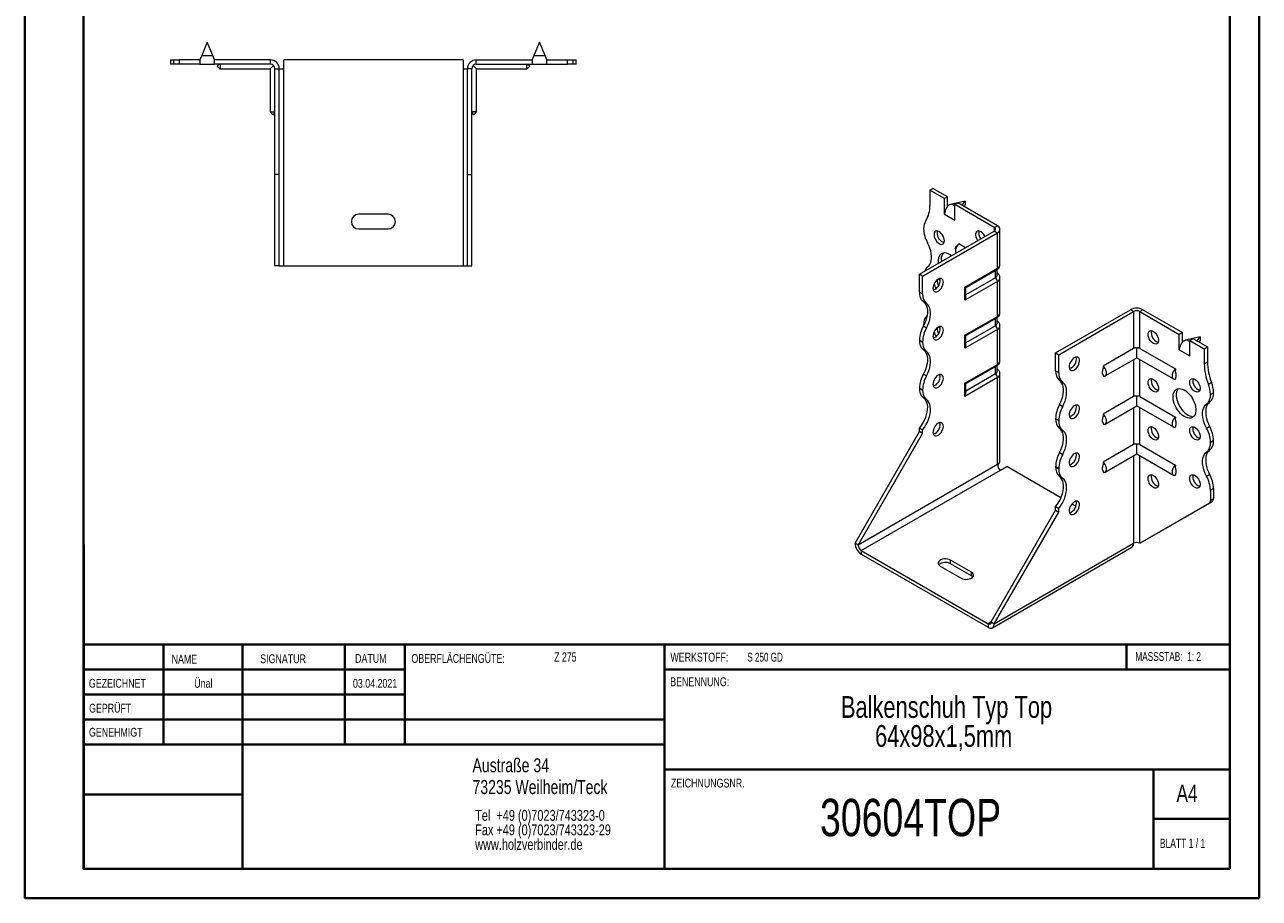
# Model space of a CAD drawing. Header units: millimetres. Extents: x 0 to 210, y 0 to 297.
# Tile 1 of 2: x 0 to 210, y 0 to 149. Entities that reach past the tile are written whole.
import ezdxf

# ---------------------------------------------------------------- set-up
doc = ezdxf.new("R2010")
doc.units = ezdxf.units.MM
doc.styles.add('SLDTEXTSTYLE0', font='TXT', dxfattribs={"width": 0.75})
doc.styles.add('SLDTEXTSTYLE1', font='TXT', dxfattribs={"width": 0.681818})
doc.styles.add('SLDTEXTSTYLE2', font='TXT', dxfattribs={"width": 0.7})
doc.styles.add('SLDTEXTSTYLE3', font='TXT', dxfattribs={"width": 0.6875})

# ---------------------------------------------------------------- blocks, each defined once
blk = doc.blocks.new('SW_NOTE_0')
at = {"color": 0, "linetype": 'Continuous', "lineweight": 0, "char_height": 1.8521, "attachment_point": 1, "style": 'SLDTEXTSTYLE0'}
for s, insert in [('Tel  +49 (0)7023/743323-0', (0, 2.39)), ('Fax +49 (0)7023/743323-29', (0, -0.08)), ('www.holzverbinder.de', (0, -2.55))]:
    blk.add_mtext(s, dxfattribs=dict(at, insert=insert))
blk = doc.blocks.new('SW_NOTE_1')
at = {"color": 0, "linetype": 'Continuous', "lineweight": 0, "char_height": 3.7042, "attachment_point": 2, "style": 'SLDTEXTSTYLE0'}
for s, insert in [('Balkenschuh Typ Top', (24.66, 4.77)), ('64x98x1,5mm', (24.17, -0.16))]:
    blk.add_mtext(s, dxfattribs=dict(at, insert=insert))

msp = doc.modelspace()

# ---------------------------------------------------------------- linework, layer by layer
at = {"color": 7, "linetype": 'Continuous', "lineweight": 40}
for p, q in [((0.08, 0.21), (0.08, 297.21)), ((210.08, 0.21), (210.08, 297.21)), ((10.08, 5.21), (10.08, 292.21)), ((205.08, 5.21), (205.08, 292.21)), ((10.11, 60.37), (10.11, 5.12)), ((205.08, 43.37), (10.11, 43.37)), ((23.71, 43.37), (23.71, 26.37)), ((37.1, 43.37), (37.1, 5.12)), ((54.51, 43.37), (54.51, 26.37)), ((64.71, 26.37), (64.71, 43.37)), ((108.91, 43.37), (108.91, 5.12)), ((187.47, 39.12), (187.47, 43.37)), ((64.71, 39.1), (10.11, 39.1)), ((205.08, 39.12), (108.91, 39.12)), ((64.71, 34.87), (10.11, 34.87)), ((108.91, 30.62), (10.11, 30.62)), ((108.91, 26.37), (10.11, 26.37)), ((108.91, 22.12), (205.08, 22.12)), ((192.08, 5.21), (192.08, 22.21)), ((37.1, 17.87), (10.11, 17.87)), ((10.11, 13.71), (10.08, 13.71)), ((205.08, 13.71), (192.08, 13.71)), ((10.11, 9.46), (10.08, 9.46)), ((10.08, 5.21), (205.08, 5.21)), ((205.08, 5.21), (180.99, 5.21)), ((0.08, 0.21), (210.08, 0.21))]:
    msp.add_line(p, q, dxfattribs=at)
at = {"color": 7, "linetype": 'Continuous', "lineweight": 15}
for p, q in [((31.14, 145.74), (30.2, 143.49)), ((32.08, 143.49), (31.14, 145.74)), ((87.64, 145.74), (86.7, 143.49)), ((88.58, 143.49), (87.64, 145.74)), ((30.2, 143.49), (29.89, 142.74)), ((30.2, 143.49), (32.08, 143.49)), ((32.39, 142.74), (32.08, 143.49)), ((86.7, 143.49), (86.39, 142.74)), ((86.7, 143.49), (88.58, 143.49)), ((88.89, 142.74), (88.58, 143.49)), ((24.89, 142.74), (24.89, 141.99)), ((24.89, 142.74), (25.39, 142.74)), ((25.39, 141.99), (24.89, 141.99)), ((25.39, 142.74), (25.39, 141.99)), ((25.39, 142.74), (26.39, 142.74)), ((26.39, 141.99), (25.39, 141.99)), ((26.39, 141.99), (26.39, 142.74)), ((29.89, 142.74), (26.39, 142.74)), ((29.89, 141.99), (26.39, 141.99)), ((29.89, 142.74), (29.89, 141.99)), ((29.89, 141.99), (32.39, 141.99)), ((41.89, 142.74), (32.39, 142.74)), ((32.39, 141.99), (32.39, 142.74)), ((41.89, 141.99), (32.39, 141.99)), ((33.34, 141.19), (41.84, 141.19)), ((41.84, 141.19), (42.42, 141.77)), ((41.84, 141.19), (41.84, 133.93)), ((41.89, 141.99), (41.89, 142.74)), ((42.64, 141.24), (43.39, 141.24)), ((42.64, 123.24), (42.64, 141.24)), ((43.39, 123.24), (43.39, 141.24)), ((43.39, 141.24), (44.14, 141.24)), ((44.14, 141.24), (44.14, 142.74)), ((74.64, 142.74), (44.14, 142.74)), ((44.14, 107.74), (44.14, 141.24)), ((74.64, 142.74), (74.64, 141.24)), ((74.64, 141.24), (74.64, 107.74)), ((74.64, 141.24), (75.39, 141.24)), ((76.14, 141.24), (75.39, 141.24)), ((75.39, 123.24), (75.39, 141.24)), ((76.14, 123.24), (76.14, 141.24)), ((76.94, 141.19), (76.36, 141.77)), ((76.89, 141.99), (76.89, 142.74)), ((76.89, 142.74), (86.39, 142.74)), ((76.89, 141.99), (86.39, 141.99)), ((76.94, 141.19), (85.44, 141.19)), ((76.94, 133.93), (76.94, 141.19)), ((86.39, 142.74), (86.39, 141.99)), ((86.39, 141.99), (88.89, 141.99)), ((88.89, 141.99), (88.89, 142.74)), ((88.89, 142.74), (92.39, 142.74)), ((88.89, 141.99), (92.39, 141.99)), ((92.39, 141.99), (92.39, 142.74)), ((92.39, 142.74), (93.39, 142.74)), ((93.39, 141.99), (92.39, 141.99)), ((93.39, 141.99), (93.39, 142.74)), ((93.39, 142.74), (93.89, 142.74)), ((93.89, 141.99), (93.39, 141.99)), ((93.89, 141.99), (93.89, 142.74)), ((43.39, 123.24), (42.64, 123.24)), ((42.64, 107.74), (42.64, 123.24)), ((43.39, 107.74), (43.39, 123.24)), ((75.39, 123.24), (76.14, 123.24)), ((75.39, 107.74), (75.39, 123.24)), ((76.14, 107.74), (76.14, 123.24)), ((154.04, 120.58), (154.57, 120.88)), ((154.04, 120.58), (154.04, 118.01)), ((156.52, 119.15), (154.04, 120.58)), ((157.05, 119.45), (154.57, 120.88)), ((157.05, 119.45), (156.52, 119.15)), ((156.52, 116.49), (156.52, 119.15)), ((157.05, 117.86), (157.05, 119.45)), ((160.05, 118.74), (157.8, 118.2)), ((157.8, 118.2), (158.28, 117.92)), ((158.28, 118.13), (158.81, 118.43)), ((158.28, 115.47), (158.28, 118.13)), ((165, 114.25), (158.28, 118.13)), ((165.53, 114.55), (158.81, 118.43)), ((159.54, 118.02), (160.05, 118.74)), ((160.05, 118.13), (159.85, 117.84)), ((160.05, 118.74), (160.05, 118.13)), ((61.89, 116.49), (56.89, 116.49)), ((156.52, 116.49), (158.28, 115.47)), ((56.89, 113.99), (61.89, 113.99)), ((152.27, 106.29), (165, 113.64)), ((165, 114.25), (165.53, 114.55)), ((165, 114.25), (165, 113.64)), ((165, 113.64), (165.53, 113.33)), ((165.97, 107.92), (165.97, 113.94)), ((152.8, 105.98), (165.53, 113.33)), ((160.09, 110.8), (158.96, 111.46)), ((165.53, 107.31), (165.53, 113.33)), ((43.39, 107.74), (42.64, 107.74)), ((43.39, 107.74), (44.14, 107.74)), ((44.14, 107.74), (74.64, 107.74)), ((74.64, 107.74), (75.39, 107.74)), ((75.39, 107.74), (76.14, 107.74)), ((160.01, 104.12), (165.53, 107.31)), ((165.47, 106.08), (165.47, 107.11)), ((152.8, 105.98), (152.27, 106.29)), ((152.27, 103.25), (152.27, 106.29)), ((152.8, 102.94), (152.8, 105.98)), ((165.53, 105.06), (160.01, 101.87)), ((160.15, 104.03), (165.43, 107.08)), ((165.18, 105.67), (160.15, 102.77)), ((165.18, 105.67), (165.18, 106.93)), ((165.53, 99.14), (165.53, 105.06)), ((165.97, 99.75), (165.97, 105.67)), ((152.27, 103.25), (152.8, 102.94)), ((160.01, 101.87), (160.01, 104.12)), ((160.15, 102.36), (160.15, 104.03)), ((153.48, 101.29), (152.95, 101.59)), ((160.01, 95.95), (165.53, 99.14)), ((160.15, 95.87), (165.43, 98.91)), ((165.18, 97.51), (165.18, 98.77)), ((165.47, 97.92), (165.47, 98.94)), ((175.43, 92.92), (188.16, 100.27)), ((175.96, 92.61), (188.69, 99.96)), ((188.69, 99.96), (188.16, 100.27)), ((188.69, 99.96), (188.69, 93.68)), ((189.75, 99.96), (190.28, 100.27)), ((189.75, 93.68), (189.75, 99.96)), ((189.75, 99.96), (196.47, 96.08)), ((190.28, 100.27), (197, 96.39)), ((152.95, 97.51), (153.48, 97.21)), ((152.98, 97.71), (152.98, 97.57)), ((165.53, 96.9), (160.01, 93.71)), ((165.18, 97.51), (160.15, 94.61)), ((165.53, 90.98), (165.53, 96.9)), ((165.97, 91.59), (165.97, 97.51)), ((152.8, 94.77), (152.27, 95.08)), ((152.27, 95.08), (152.8, 94.77)), ((152.27, 95.08), (152.27, 95.08)), ((152.8, 94.77), (152.8, 94.77)), ((160.01, 93.71), (160.01, 95.95)), ((160.15, 94.2), (160.15, 95.87)), ((197, 96.39), (196.47, 96.08)), ((196.47, 93.43), (196.47, 96.08)), ((197, 94.8), (197, 96.39)), ((200, 95.67), (197.75, 95.14)), ((197.75, 95.14), (198.24, 94.86)), ((198.24, 95.06), (198.77, 95.37)), ((198.24, 92.41), (198.24, 95.06)), ((198.24, 95.06), (200.71, 93.63)), ((198.77, 95.37), (201.24, 93.94)), ((199.49, 94.95), (200, 95.67)), ((200, 95.06), (199.8, 94.77)), ((200, 95.67), (200, 95.06)), ((153.48, 93.12), (152.95, 93.43)), ((175.43, 92.92), (175.96, 92.61)), ((175.43, 89.88), (175.43, 92.92)), ((175.96, 89.57), (175.96, 92.61)), ((188.69, 93.68), (183.52, 90.69)), ((189.22, 92.1), (189.22, 93.73)), ((189.75, 93.68), (195.8, 90.19)), ((196.47, 93.43), (198.24, 92.41)), ((200.71, 93.63), (201.24, 93.94)), ((200.71, 93.63), (200.71, 91.07)), ((201.24, 93.94), (201.24, 91.38)), ((160.01, 87.79), (165.53, 90.98)), ((160.15, 87.7), (165.43, 90.75)), ((165.18, 89.34), (165.18, 90.6)), ((165.47, 89.75), (165.47, 90.78)), ((183.85, 89), (189.22, 92.1)), ((188.69, 91.79), (188.69, 85.51)), ((189.22, 92.1), (195.46, 88.5)), ((189.75, 85.51), (189.75, 91.79)), ((200.71, 91.07), (201.24, 91.38)), ((152.95, 89.35), (153.48, 89.04)), ((165.53, 88.73), (160.01, 85.54)), ((165.18, 89.34), (160.15, 86.44)), ((165.53, 73.93), (165.53, 88.73)), ((165.97, 74.54), (165.97, 89.34)), ((175.43, 89.88), (175.96, 89.57)), ((176.64, 87.92), (176.11, 88.23)), ((183.52, 89.18), (183.52, 88.97)), ((195.8, 88.68), (195.8, 88.46)), ((152.8, 86.61), (152.27, 86.92)), ((152.27, 86.91), (152.27, 86.92)), ((152.27, 86.91), (152.8, 86.61)), ((152.8, 86.61), (152.8, 86.61)), ((160.01, 85.54), (160.01, 87.79)), ((160.15, 86.03), (160.15, 87.7)), ((201.42, 87.61), (201.95, 87.91)), ((201.77, 85.88), (202.3, 86.18)), ((153.48, 84.96), (152.95, 85.26)), ((176.11, 84.14), (176.64, 83.84)), ((188.69, 85.51), (183.52, 82.53)), ((189.22, 83.93), (189.22, 85.57)), ((189.75, 85.51), (195.8, 82.02)), ((201.63, 84.53), (201.1, 84.23)), ((183.85, 80.83), (189.22, 83.93)), ((188.69, 83.63), (188.69, 77.35)), ((189.22, 83.93), (195.46, 80.33)), ((189.75, 77.35), (189.75, 83.63)), ((152.27, 80.16), (152.8, 79.86)), ((152.27, 79.55), (152.27, 80.16)), ((152.8, 79.24), (152.8, 79.86)), ((175.96, 81.41), (175.43, 81.71)), ((175.43, 81.71), (175.96, 81.41)), ((175.43, 81.71), (175.43, 81.71)), ((175.96, 81.41), (175.96, 81.41)), ((176.64, 79.75), (176.11, 80.06)), ((183.52, 81.02), (183.52, 80.8)), ((195.8, 80.51), (195.8, 80.3)), ((201.1, 80.14), (201.63, 80.45)), ((141.31, 60.56), (152.27, 79.55)), ((141.84, 60.26), (152.8, 79.24)), ((152.8, 79.24), (152.27, 79.55)), ((202.3, 78.02), (201.77, 77.71)), ((201.77, 77.71), (202.3, 78.02)), ((201.77, 77.71), (201.77, 77.71)), ((202.3, 78.02), (202.3, 78.02)), ((176.11, 75.98), (176.64, 75.67)), ((188.69, 77.35), (183.52, 74.36)), ((183.85, 72.67), (189.22, 75.77)), ((189.22, 75.77), (189.22, 77.4)), ((189.22, 75.77), (195.46, 72.16)), ((189.75, 77.35), (195.8, 73.86)), ((201.63, 76.37), (201.1, 76.06)), ((165.53, 73.93), (141.84, 60.26)), ((166.06, 73.01), (167.12, 73.63)), ((176.34, 68.3), (167.12, 73.63)), ((175.96, 73.24), (175.43, 73.55)), ((175.43, 73.55), (175.96, 73.24)), ((175.43, 73.55), (175.43, 73.55)), ((188.69, 75.46), (188.69, 60.56)), ((189.75, 60.56), (189.75, 75.46)), ((142.37, 59.34), (166.06, 73.01)), ((175.96, 73.24), (175.96, 73.24)), ((176.64, 71.59), (176.11, 71.9)), ((183.52, 72.85), (183.52, 72.64)), ((195.8, 72.35), (195.8, 72.13)), ((201.1, 71.98), (201.63, 72.28)), ((202.3, 69.85), (201.77, 69.55)), ((201.77, 69.55), (201.77, 67.84)), ((202.3, 69.85), (202.3, 68.15)), ((178.86, 66.85), (178.19, 67.24)), ((189.75, 60.56), (201.56, 67.38)), ((190.28, 60.87), (202.09, 67.69)), ((202.09, 67.69), (201.56, 67.38)), ((201.77, 67.84), (202.3, 68.15)), ((164.47, 47.19), (175.43, 66.18)), ((165, 46.89), (175.96, 65.87)), ((175.43, 66.8), (175.96, 66.49)), ((175.43, 66.18), (175.43, 66.8)), ((175.43, 66.18), (175.96, 65.87)), ((175.96, 65.87), (175.96, 66.49)), ((141.84, 60.26), (141.31, 60.56)), ((142.37, 59.34), (163.94, 46.89)), ((142.37, 59.34), (142.37, 58.73)), ((164.69, 46.2), (188.38, 59.88)), ((165, 46.89), (188.69, 60.56)), ((188.69, 60.56), (188.69, 60.56)), ((189.75, 60.56), (190.28, 60.87)), ((142.37, 58.73), (163.94, 46.28)), ((161.11, 55.66), (157.58, 57.71)), ((157.58, 57.09), (157.58, 57.71)), ((161.11, 55.05), (157.58, 57.09)), ((155.81, 56.68), (159.34, 54.64)), ((161.11, 55.05), (161.11, 55.66)), ((164.47, 47.19), (163.94, 46.89)), ((163.94, 46.89), (163.94, 46.28)), ((164.47, 47.19), (165, 46.89))]:
    msp.add_line(p, q, dxfattribs=at)
at = {"color": 7, "linetype": 'Continuous', "lineweight": 0}
for p, q in [((64.71, 39.12), (10.11, 39.12)), ((23.71, 5.21), (23.71, 5.12)), ((54.51, 5.21), (54.51, 5.12))]:
    msp.add_line(p, q, dxfattribs=at)
at = {"color": 7, "linetype": 'Continuous', "lineweight": 15, "flags": 128}
for points in [[(156.52, 112), (156.49, 112.25), (156.42, 112.51), (156.31, 112.78), (156.16, 113.03), (155.98, 113.25), (155.79, 113.43), (155.58, 113.56), (155.38, 113.64), (155.19, 113.65), (155.03, 113.6), (154.89, 113.5), (154.8, 113.34), (154.75, 113.14), (154.75, 112.9), (154.8, 112.64), (154.89, 112.38), (155.03, 112.12), (155.19, 111.88), (155.38, 111.68), (155.58, 111.52), (155.79, 111.42), (155.98, 111.37), (156.16, 111.39), (156.31, 111.46), (156.42, 111.6), (156.49, 111.78), (156.52, 112)], [(155.33, 113.65), (155.3, 113.55), (155.28, 113.33)], [(163.41, 112.72), (163.38, 112.78), (163.23, 113.03), (163.05, 113.25), (162.86, 113.43), (162.65, 113.56), (162.45, 113.64), (162.26, 113.65), (162.1, 113.61), (161.97, 113.5), (161.87, 113.34), (161.83, 113.14), (161.83, 112.9), (161.87, 112.64), (161.97, 112.38), (162.1, 112.12), (162.17, 112)], [(162.4, 113.65), (162.37, 113.55), (162.35, 113.33)], [(153.66, 107.53), (153.87, 107.72), (154.05, 107.97), (154.19, 108.27), (154.28, 108.61), (154.33, 108.98), (154.33, 109.39), (154.28, 109.82), (154.19, 110.26), (154.05, 110.71), (153.87, 111.17), (153.66, 111.61)], [(157.73, 109.43), (157.47, 109.61), (157.18, 109.77), (156.89, 109.87), (156.6, 109.92), (156.34, 109.9), (156.11, 109.83), (155.9, 109.7), (155.73, 109.52), (155.6, 109.29), (155.51, 109.01), (155.46, 108.7), (155.46, 108.36), (155.48, 108.14)], [(155.99, 108.84), (156.01, 108.48), (156.01, 108.45)], [(155.46, 105.47), (155.25, 105.33), (155.06, 105.13), (154.89, 104.9), (154.75, 104.65), (154.64, 104.39), (154.59, 104.13), (154.57, 103.88), (154.61, 103.67), (154.69, 103.5), (154.81, 103.38), (154.97, 103.32), (155.15, 103.32), (155.35, 103.38), (155.56, 103.5), (155.76, 103.67), (155.94, 103.88), (156.1, 104.12), (156.22, 104.38), (156.3, 104.65), (156.34, 104.9), (156.33, 105.13), (156.27, 105.32), (156.16, 105.47), (156.02, 105.56), (155.85, 105.59), (155.66, 105.56), (155.46, 105.47)], [(154.93, 103.74), (154.72, 103.65), (154.62, 103.62)], [(152.95, 101.59), (153.17, 101.4), (153.34, 101.15), (153.48, 100.86), (153.57, 100.52), (153.62, 100.14), (153.62, 99.74), (153.57, 99.31), (153.48, 98.86), (153.34, 98.41), (153.17, 97.96), (152.95, 97.51)], [(153.48, 97.21), (153.7, 97.65), (153.87, 98.1), (154.01, 98.56), (154.1, 99), (154.15, 99.43), (154.15, 99.84), (154.1, 100.21), (154.01, 100.55), (153.87, 100.85), (153.7, 101.09), (153.48, 101.29)], [(155.46, 97.31), (155.25, 97.16), (155.06, 96.97), (154.89, 96.74), (154.75, 96.49), (154.64, 96.22), (154.59, 95.96), (154.57, 95.72), (154.61, 95.5), (154.69, 95.33), (154.81, 95.21), (154.97, 95.15), (155.15, 95.15), (155.35, 95.21), (155.56, 95.33), (155.76, 95.5), (155.94, 95.71), (156.1, 95.96), (156.22, 96.22), (156.3, 96.48), (156.34, 96.74), (156.33, 96.96), (156.27, 97.16), (156.16, 97.3), (156.02, 97.39), (155.85, 97.43), (155.66, 97.4), (155.46, 97.31)], [(191.16, 96.08), (191.19, 96.3), (191.26, 96.49), (191.37, 96.62), (191.52, 96.7), (191.7, 96.71), (191.9, 96.67), (192.1, 96.56), (192.3, 96.4), (192.49, 96.2), (192.66, 95.96), (192.79, 95.71), (192.88, 95.44), (192.93, 95.18), (192.93, 94.95), (192.88, 94.74), (192.79, 94.58), (192.66, 94.48), (192.49, 94.43), (192.3, 94.45), (192.1, 94.52), (191.9, 94.66), (191.7, 94.84), (191.52, 95.06), (191.37, 95.31), (191.26, 95.57), (191.19, 95.83), (191.16, 96.08)], [(154.93, 95.57), (154.72, 95.48), (154.62, 95.46)], [(152.95, 93.43), (153.17, 93.23), (153.34, 92.99), (153.48, 92.69), (153.57, 92.35), (153.62, 91.98), (153.62, 91.57), (153.57, 91.14), (153.48, 90.7), (153.34, 90.24), (153.17, 89.79), (152.95, 89.35)], [(153.48, 89.04), (153.7, 89.49), (153.87, 89.94), (154.01, 90.39), (154.1, 90.84), (154.15, 91.27), (154.15, 91.67), (154.1, 92.05), (154.01, 92.39), (153.87, 92.68), (153.7, 92.93), (153.48, 93.12)], [(178.61, 92.1), (178.41, 91.96), (178.22, 91.76), (178.05, 91.54), (177.9, 91.28), (177.8, 91.02), (177.74, 90.76), (177.73, 90.51), (177.77, 90.3), (177.85, 90.13), (177.97, 90.01), (178.13, 89.95), (178.31, 89.95), (178.51, 90.01), (178.72, 90.13), (178.92, 90.3), (179.1, 90.51), (179.26, 90.75), (179.38, 91.01), (179.46, 91.28), (179.5, 91.53), (179.48, 91.76), (179.43, 91.95), (179.32, 92.1), (179.18, 92.19), (179.01, 92.22), (178.82, 92.19), (178.61, 92.1)], [(155.46, 89.14), (155.25, 89), (155.06, 88.8), (154.89, 88.57), (154.75, 88.32), (154.64, 88.06), (154.59, 87.79), (154.57, 87.55), (154.61, 87.34), (154.69, 87.17), (154.81, 87.05), (154.97, 86.99), (155.15, 86.99), (155.35, 87.05), (155.56, 87.17), (155.76, 87.34), (155.94, 87.55), (156.1, 87.79), (156.22, 88.05), (156.3, 88.32), (156.34, 88.57), (156.33, 88.8), (156.27, 88.99), (156.16, 89.14), (156.02, 89.23), (155.85, 89.26), (155.66, 89.23), (155.46, 89.14)], [(176.11, 84.14), (176.32, 84.59), (176.5, 85.04), (176.64, 85.49), (176.73, 85.94), (176.78, 86.37), (176.78, 86.77), (176.73, 87.15), (176.64, 87.49), (176.5, 87.78), (176.32, 88.03), (176.11, 88.23)], [(191.16, 87.92), (191.19, 88.14), (191.26, 88.32), (191.37, 88.45), (191.52, 88.53), (191.7, 88.55), (191.9, 88.5), (192.1, 88.4), (192.3, 88.24), (192.49, 88.04), (192.66, 87.8), (192.79, 87.54), (192.88, 87.28), (192.93, 87.02), (192.93, 86.78), (192.88, 86.58), (192.79, 86.42), (192.66, 86.31), (192.49, 86.27), (192.3, 86.28), (192.1, 86.36), (191.9, 86.49), (191.7, 86.67), (191.52, 86.89), (191.37, 87.14), (191.26, 87.4), (191.19, 87.67), (191.16, 87.92)], [(198.24, 87.92), (198.26, 88.14), (198.33, 88.32), (198.44, 88.45), (198.59, 88.53), (198.77, 88.55), (198.97, 88.5), (199.17, 88.4), (199.37, 88.24), (199.56, 88.04), (199.73, 87.8), (199.86, 87.54), (199.95, 87.28), (200, 87.02), (200, 86.78), (199.95, 86.58), (199.86, 86.42), (199.73, 86.31), (199.56, 86.27), (199.37, 86.28), (199.17, 86.36), (198.97, 86.49), (198.77, 86.67), (198.59, 86.89), (198.44, 87.14), (198.33, 87.41), (198.26, 87.67), (198.24, 87.92)], [(154.93, 87.41), (154.72, 87.32), (154.62, 87.29)], [(176.64, 83.84), (176.85, 84.28), (177.03, 84.73), (177.17, 85.19), (177.26, 85.63), (177.31, 86.06), (177.31, 86.47), (177.26, 86.84), (177.17, 87.18), (177.03, 87.48), (176.85, 87.73), (176.64, 87.92)], [(195.41, 85.47), (195.43, 85.8), (195.5, 86.09), (195.61, 86.35), (195.76, 86.56), (195.95, 86.71), (196.17, 86.81), (196.42, 86.85), (196.69, 86.84), (196.98, 86.76), (197.28, 86.63), (197.57, 86.45), (197.87, 86.21), (198.15, 85.93), (198.41, 85.62), (198.65, 85.27), (198.85, 84.91), (199.02, 84.53), (199.16, 84.14), (199.25, 83.76), (199.29, 83.4), (199.29, 83.05), (199.25, 82.74), (199.16, 82.46), (199.02, 82.23), (198.85, 82.05), (198.65, 81.92), (198.41, 81.85), (198.15, 81.84), (197.87, 81.88), (197.57, 81.99), (197.28, 82.14), (196.98, 82.35), (196.69, 82.61), (196.42, 82.91), (196.17, 83.24), (195.95, 83.6), (195.76, 83.97), (195.61, 84.35), (195.5, 84.74), (195.43, 85.11), (195.41, 85.47)], [(196.27, 86.84), (196.21, 86.76), (196.08, 86.53), (195.99, 86.26), (195.94, 85.94), (195.94, 85.6), (195.99, 85.23), (196.08, 84.85), (196.21, 84.47), (196.38, 84.09), (196.59, 83.72), (196.83, 83.38), (197.09, 83.06), (197.37, 82.78), (197.66, 82.55), (197.96, 82.36), (198.25, 82.23), (198.54, 82.16), (198.81, 82.14), (198.97, 82.16)], [(152.95, 85.26), (153.17, 85.06), (153.35, 84.8), (153.49, 84.49), (153.58, 84.14), (153.62, 83.74), (153.61, 83.31), (153.55, 82.86), (153.44, 82.4), (153.29, 81.93), (153.09, 81.46), (152.85, 81.01), (152.58, 80.57), (152.27, 80.16)], [(152.8, 79.86), (153.11, 80.27), (153.38, 80.7), (153.62, 81.16), (153.82, 81.62), (153.97, 82.09), (154.08, 82.56), (154.14, 83.01), (154.15, 83.43), (154.11, 83.83), (154.02, 84.19), (153.89, 84.5), (153.7, 84.76), (153.48, 84.96)], [(178.61, 83.94), (178.41, 83.79), (178.22, 83.6), (178.05, 83.37), (177.9, 83.12), (177.8, 82.85), (177.74, 82.59), (177.73, 82.35), (177.77, 82.13), (177.85, 81.96), (177.97, 81.84), (178.13, 81.78), (178.31, 81.78), (178.51, 81.84), (178.72, 81.96), (178.92, 82.13), (179.1, 82.34), (179.26, 82.59), (179.38, 82.85), (179.46, 83.11), (179.5, 83.37), (179.48, 83.6), (179.43, 83.79), (179.32, 83.94), (179.18, 84.03), (179.01, 84.06), (178.82, 84.03), (178.61, 83.94)], [(201.1, 80.14), (200.88, 80.59), (200.7, 81.04), (200.57, 81.49), (200.47, 81.94), (200.43, 82.37), (200.43, 82.77), (200.47, 83.15), (200.57, 83.49), (200.7, 83.78), (200.88, 84.03), (201.1, 84.23)], [(201.63, 84.53), (201.41, 84.34), (201.23, 84.09), (201.1, 83.79), (201, 83.45), (200.96, 83.08), (200.96, 82.67), (201, 82.24), (201.1, 81.8), (201.23, 81.35), (201.41, 80.89), (201.63, 80.45)], [(155.46, 80.97), (155.25, 80.83), (155.06, 80.64), (154.89, 80.41), (154.75, 80.15), (154.64, 79.89), (154.59, 79.63), (154.57, 79.39), (154.61, 79.17), (154.69, 79), (154.81, 78.88), (154.97, 78.82), (155.15, 78.82), (155.35, 78.88), (155.56, 79), (155.76, 79.17), (155.94, 79.38), (156.1, 79.62), (156.22, 79.89), (156.3, 80.15), (156.34, 80.4), (156.33, 80.63), (156.27, 80.83), (156.16, 80.97), (156.02, 81.06), (155.85, 81.1), (155.66, 81.07), (155.46, 80.97)], [(176.11, 75.98), (176.32, 76.42), (176.5, 76.88), (176.64, 77.33), (176.73, 77.77), (176.78, 78.2), (176.78, 78.61), (176.73, 78.98), (176.64, 79.32), (176.5, 79.62), (176.32, 79.87), (176.11, 80.06)], [(191.16, 79.75), (191.19, 79.97), (191.26, 80.16), (191.37, 80.29), (191.52, 80.36), (191.7, 80.38), (191.9, 80.34), (192.1, 80.23), (192.3, 80.07), (192.49, 79.87), (192.66, 79.63), (192.79, 79.38), (192.88, 79.11), (192.93, 78.85), (192.93, 78.62), (192.88, 78.41), (192.79, 78.25), (192.66, 78.15), (192.49, 78.1), (192.3, 78.12), (192.1, 78.19), (191.9, 78.32), (191.7, 78.51), (191.52, 78.73), (191.37, 78.98), (191.26, 79.24), (191.19, 79.5), (191.16, 79.75)], [(198.24, 79.75), (198.26, 79.97), (198.33, 80.16), (198.44, 80.29), (198.59, 80.37), (198.77, 80.38), (198.97, 80.34), (199.17, 80.23), (199.37, 80.07), (199.56, 79.87), (199.73, 79.63), (199.86, 79.38), (199.95, 79.11), (200, 78.85), (200, 78.62), (199.95, 78.41), (199.86, 78.25), (199.73, 78.15), (199.56, 78.1), (199.37, 78.12), (199.17, 78.19), (198.97, 78.33), (198.77, 78.51), (198.59, 78.73), (198.44, 78.98), (198.33, 79.24), (198.26, 79.5), (198.24, 79.75)], [(154.93, 79.24), (154.72, 79.15), (154.62, 79.13)], [(176.64, 75.67), (176.85, 76.12), (177.03, 76.57), (177.17, 77.02), (177.26, 77.47), (177.31, 77.9), (177.31, 78.3), (177.26, 78.68), (177.17, 79.02), (177.03, 79.31), (176.85, 79.56), (176.64, 79.75)], [(178.61, 75.77), (178.41, 75.63), (178.22, 75.43), (178.05, 75.2), (177.9, 74.95), (177.8, 74.69), (177.74, 74.43), (177.73, 74.18), (177.77, 73.97), (177.85, 73.8), (177.97, 73.68), (178.13, 73.62), (178.31, 73.62), (178.51, 73.68), (178.72, 73.8), (178.92, 73.97), (179.1, 74.18), (179.26, 74.42), (179.38, 74.68), (179.46, 74.95), (179.5, 75.2), (179.48, 75.43), (179.43, 75.62), (179.32, 75.77), (179.18, 75.86), (179.01, 75.89), (178.82, 75.86), (178.61, 75.77)], [(201.1, 71.98), (200.88, 72.42), (200.7, 72.87), (200.57, 73.33), (200.47, 73.77), (200.43, 74.2), (200.43, 74.61), (200.47, 74.98), (200.57, 75.32), (200.7, 75.62), (200.88, 75.86), (201.1, 76.06)], [(201.63, 76.37), (201.41, 76.17), (201.23, 75.92), (201.1, 75.63), (201, 75.29), (200.96, 74.91), (200.96, 74.51), (201, 74.08), (201.1, 73.63), (201.23, 73.18), (201.41, 72.73), (201.63, 72.28)], [(175.43, 66.8), (175.74, 67.2), (176.01, 67.64), (176.25, 68.09), (176.45, 68.56), (176.6, 69.03), (176.71, 69.5), (176.77, 69.95), (176.78, 70.37), (176.74, 70.77), (176.65, 71.12), (176.51, 71.43), (176.33, 71.69), (176.11, 71.9)], [(175.96, 66.49), (176.27, 66.9), (176.54, 67.33), (176.78, 67.79), (176.98, 68.26), (177.13, 68.73), (177.24, 69.19), (177.3, 69.64), (177.31, 70.07), (177.27, 70.46), (177.18, 70.82), (177.04, 71.13), (176.86, 71.39), (176.64, 71.59)], [(191.16, 71.59), (191.19, 71.81), (191.26, 71.99), (191.37, 72.12), (191.52, 72.2), (191.7, 72.22), (191.9, 72.17), (192.1, 72.07), (192.3, 71.91), (192.49, 71.7), (192.66, 71.47), (192.79, 71.21), (192.88, 70.95), (192.93, 70.69), (192.93, 70.45), (192.88, 70.25), (192.79, 70.09), (192.66, 69.98), (192.49, 69.94), (192.3, 69.95), (192.1, 70.03), (191.9, 70.16), (191.7, 70.34), (191.52, 70.56), (191.37, 70.81), (191.26, 71.07), (191.19, 71.34), (191.16, 71.59)], [(198.24, 71.59), (198.26, 71.81), (198.33, 71.99), (198.44, 72.12), (198.59, 72.2), (198.77, 72.22), (198.97, 72.17), (199.17, 72.07), (199.37, 71.91), (199.56, 71.71), (199.73, 71.47), (199.86, 71.21), (199.95, 70.95), (200, 70.69), (200, 70.45), (199.95, 70.25), (199.86, 70.09), (199.73, 69.98), (199.56, 69.94), (199.37, 69.95), (199.17, 70.03), (198.97, 70.16), (198.77, 70.34), (198.59, 70.56), (198.44, 70.81), (198.33, 71.07), (198.26, 71.34), (198.24, 71.59)], [(178.61, 67.61), (178.41, 67.46), (178.22, 67.27), (178.05, 67.04), (177.9, 66.79), (177.8, 66.52), (177.74, 66.26), (177.73, 66.02), (177.77, 65.8), (177.85, 65.63), (177.97, 65.51), (178.13, 65.45), (178.31, 65.45), (178.51, 65.51), (178.72, 65.63), (178.92, 65.8), (179.1, 66.01), (179.26, 66.26), (179.38, 66.52), (179.46, 66.78), (179.5, 67.04), (179.48, 67.27), (179.43, 67.46), (179.32, 67.6), (179.18, 67.7), (179.01, 67.73), (178.82, 67.7), (178.61, 67.61)], [(157.58, 57.71), (157.34, 57.81), (157.07, 57.88), (156.77, 57.92), (156.47, 57.9), (156.18, 57.85), (155.92, 57.76), (155.71, 57.64), (155.55, 57.49), (155.46, 57.32), (155.45, 57.15), (155.5, 56.98), (155.62, 56.82), (155.81, 56.68)], [(159.34, 54.64), (159.58, 54.54), (159.86, 54.46), (160.15, 54.43), (160.45, 54.44), (160.74, 54.5), (161, 54.59), (161.21, 54.71), (161.37, 54.86), (161.46, 55.02), (161.48, 55.2), (161.42, 55.37), (161.3, 55.53), (161.11, 55.66)], [(161.36, 54.85), (161.3, 54.91), (161.11, 55.05)]]:
    msp.add_lwpolyline(points, dxfattribs=at)
at = {"color": 7, "linetype": 'Continuous', "lineweight": 15}
for centre, radius, start, end in [((41.89, 141.24), 1.5, 0, 90), ((41.89, 141.24), 0.75, 0, 90), ((76.89, 141.24), 1.5, 90, 180), ((76.89, 141.24), 0.75, 90, 180), ((149.44, 117.82), 4.61, 327.7485, 2.3387), ((158.82, 116.39), 2.3, 140.2279, 177.3607), ((56.89, 115.24), 1.25, 90, 270), ((61.89, 115.24), 1.25, 270, 90), ((155.28, 114.14), 2.3, 147.7416, 182.2983), ((158.29, 114.21), 5.31, 181.7823, 209.2631), ((164.89, 113.94), 0.327, 290.7834, 69.2166), ((165.3, 113.94), 0.655, 290.7834, 69.2166), ((156.99, 113.32), 1.72, 179.583, 251.9806), ((164.22, 113.41), 1.88, 182.3667, 215.8301), ((157.57, 108.93), 1.59, 142.2302, 183.1957), ((154.6, 106.29), 1.55, 127.2348, 161.8283), ((165.29, 107.28), 0.246, 305.0133, 6.2988), ((165.22, 107.99), 0.754, 294.3747, 354.3052), ((154.06, 105.24), 1.73, 300.0386, 11.5303), ((156.93, 105.17), 1.65, 173.1889, 210.4542), ((155.05, 104.33), 1.19, 50.2146, 71.2293), ((164.97, 106.13), 0.503, 294.3747, 354.3052), ((164.76, 105.03), 0.768, 2.6055, 57.3945), ((165.22, 105.75), 0.755, 294.3782, 354.2647), ((154.23, 103.08), 1.96, 175.1643, 229.312), ((154.76, 102.78), 1.96, 175.1643, 229.312), ((156.73, 104.99), 1.99, 188.8235, 214.7158), ((154.98, 97.87), 2.01, 134.7217, 184.4767), ((165.29, 99.12), 0.246, 305.0133, 6.2988), ((165.22, 99.83), 0.754, 294.3747, 354.3052), ((189.22, 98.22), 2.31, 62.6097, 117.3903), ((189.22, 98.94), 1.15, 62.6097, 117.3903), ((157.58, 94.92), 5.31, 150.7369, 178.2177), ((158.11, 94.61), 5.31, 150.7369, 178.2177), ((154.06, 97.07), 1.73, 300.0386, 11.5303), ((156.93, 97), 1.65, 173.1889, 210.4542), ((155.05, 96.17), 1.19, 50.2146, 71.2293), ((164.97, 97.97), 0.503, 294.3747, 354.3052), ((164.76, 96.86), 0.768, 2.6055, 57.3945), ((165.22, 97.58), 0.755, 294.3782, 354.2647), ((193.37, 96.34), 1.67, 167.1674, 252.8273), ((154.23, 94.92), 1.96, 175.1625, 229.3233), ((154.76, 94.61), 1.96, 175.1625, 229.3233), ((156.73, 96.82), 1.99, 188.8235, 214.7158), ((198.77, 93.32), 2.3, 140.2279, 177.3607), ((165.29, 90.95), 0.246, 305.0133, 6.2988), ((165.22, 91.66), 0.754, 294.3747, 354.3052), ((177.29, 91.85), 1.67, 287.1728, 12.8326), ((210.47, 91.26), 9.76, 181.104, 201.9744), ((211, 91.56), 9.76, 181.104, 201.9744), ((157.58, 86.75), 5.31, 150.7369, 178.2177), ((158.11, 86.44), 5.31, 150.7369, 178.2177), ((154.06, 88.91), 1.73, 300.0386, 11.5303), ((164.97, 89.8), 0.503, 294.3747, 354.3052), ((164.76, 88.7), 0.768, 2.6055, 57.3945), ((165.22, 89.42), 0.755, 294.3782, 354.2647), ((177.38, 89.71), 1.96, 175.1643, 229.312), ((177.92, 89.41), 1.96, 175.1643, 229.312), ((193.37, 88.17), 1.67, 167.1674, 252.8273), ((200.44, 88.17), 1.67, 167.1674, 252.8273), ((154.23, 86.75), 1.96, 175.1625, 229.3233), ((154.76, 86.44), 1.96, 175.1625, 229.3233), ((196.89, 85.78), 4.88, 1.1352, 21.9715), ((200.35, 86.02), 1.96, 310.688, 4.8357), ((197.42, 86.09), 4.88, 1.1352, 21.9715), ((180.74, 81.55), 5.31, 150.7369, 178.2177), ((177.29, 83.68), 1.67, 287.1728, 12.8326), ((199.82, 85.71), 1.96, 310.688, 4.8357), ((181.27, 81.24), 5.31, 150.7369, 178.2177), ((154.06, 80.74), 1.73, 300.0386, 11.5303), ((177.38, 81.55), 1.96, 175.1625, 229.3233), ((177.91, 81.24), 1.96, 175.1625, 229.3233), ((193.37, 80), 1.67, 167.1674, 252.8273), ((200.44, 80.01), 1.67, 167.1674, 252.8273), ((196.47, 77.55), 5.31, 1.7827, 29.2674), ((197, 77.85), 5.31, 1.7827, 29.2674), ((199.82, 77.55), 1.96, 310.688, 4.8357), ((200.35, 77.85), 1.96, 310.688, 4.8357), ((180.74, 73.38), 5.31, 150.7369, 178.2177), ((181.27, 73.08), 5.31, 150.7369, 178.2177), ((177.29, 75.51), 1.67, 287.1728, 12.8326), ((165.22, 74.62), 0.754, 294.3747, 354.3052), ((166.68, 73.98), 1.15, 182.6055, 237.3945), ((177.38, 73.38), 1.96, 175.1625, 229.3233), ((177.91, 73.07), 1.96, 175.1625, 229.3233), ((193.37, 71.84), 1.67, 167.1674, 252.8273), ((200.44, 71.84), 1.67, 167.1674, 252.8273), ((196.46, 69.38), 5.31, 1.7823, 29.2631), ((196.99, 69.69), 5.31, 1.7823, 29.2631), ((177.29, 67.35), 1.67, 287.1728, 12.8326), ((201.27, 67.79), 0.503, 305.698, 5.6204), ((201.8, 68.1), 0.503, 305.698, 5.6204), ((143.62, 60.67), 2.31, 182.6055, 237.3945), ((143, 60.31), 1.15, 182.6055, 237.3945), ((187.95, 60.48), 0.739, 305.0133, 6.2988), ((189.22, 59.54), 1.15, 62.6097, 117.3903), ((156.71, 55.56), 1.76, 60.6485, 130.912), ((164.15, 47.14), 0.328, 230.7967, 9.214), ((164.36, 46.78), 0.655, 230.7967, 9.214)]:
    msp.add_arc(centre, radius, start, end, dxfattribs=at)
for centre, major_axis, ratio, start_param, end_param in [((157.8, 116.98), (1.39, 0.8), 0.717477, 1.181016, 1.704614), ((159.65, 104.32), (0.5, -0.289), 0.00007, 0.000041, 0.785439), ((159.65, 102.08), (0.354, 0.612), 0.577335, 4.71243, 5.497828), ((159.65, 96.16), (0.5, -0.289), 0.00007, 0.000041, 0.785439), ((197.75, 93.91), (1.39, 0.8), 0.717477, 1.181016, 1.704614), ((159.65, 93.91), (0.354, 0.612), 0.577335, 4.71243, 5.497828), ((159.65, 87.99), (0.5, -0.289), 0.00007, 0.000041, 0.785439), ((159.65, 85.75), (0.354, 0.612), 0.577335, 4.71243, 5.497828)]:
    msp.add_ellipse(centre, major_axis=major_axis, ratio=ratio, start_param=start_param, end_param=end_param, dxfattribs=at)
for points, knots in [([(33.34, 141.99), (33.22, 141.95), (33.05, 141.89), (32.89, 141.79), (32.85, 141.72), (32.84, 141.69), (32.84, 141.65), (32.86, 141.61), (32.92, 141.53), (33.1, 141.4), (33.24, 141.27), (33.35, 141.18)], [0, 0, 0, 0, 0.285501, 0.392615, 0.433608, 0.452355, 0.47104, 0.511905, 0.562272, 0.6953, 1, 1, 1, 1]), ([(33.34, 141.99), (33.34, 141.91), (33.34, 141.72), (33.34, 141.45), (33.34, 141.26), (33.34, 141.18), (33.34, 141.2), (33.34, 141.2)], [0, 0, 0, 0, 0.176999, 0.437532, 0.698072, 0.958616, 1, 1, 1, 1]), ([(85.43, 141.18), (85.52, 141.26), (85.65, 141.37), (85.83, 141.5), (85.92, 141.59), (85.94, 141.65), (85.94, 141.69), (85.93, 141.72), (85.9, 141.77), (85.76, 141.89), (85.59, 141.95), (85.44, 141.99)], [0, 0, 0, 0, 0.2567309, 0.3869507, 0.4891734, 0.528771, 0.5473178, 0.5662047, 0.608673, 0.6622137, 1, 1, 1, 1]), ([(85.44, 141.99), (85.44, 141.91), (85.44, 141.72), (85.44, 141.45), (85.44, 141.26), (85.44, 141.18), (85.44, 141.2), (85.44, 141.2)], [0, 0, 0, 0, 0.176999, 0.437532, 0.698072, 0.958616, 1, 1, 1, 1]), ([(41.83, 133.93), (41.91, 133.85), (42.02, 133.72), (42.15, 133.54), (42.23, 133.45), (42.3, 133.43), (42.34, 133.43), (42.37, 133.43), (42.42, 133.46), (42.54, 133.61), (42.59, 133.78), (42.64, 133.93)], [0, 0, 0, 0, 0.256731, 0.386951, 0.489173, 0.528771, 0.547318, 0.566205, 0.608673, 0.662214, 1, 1, 1, 1]), ([(41.85, 133.93), (41.85, 133.93), (41.86, 133.93), (42.03, 133.93), (42.25, 133.93), (42.46, 133.93), (42.58, 133.93), (42.64, 133.93)], [0, 0, 0, 0, 0.217783, 0.478083, 0.738383, 0.867316, 1, 1, 1, 1]), ([(76.14, 133.93), (76.18, 133.81), (76.24, 133.64), (76.35, 133.48), (76.41, 133.43), (76.44, 133.43), (76.48, 133.43), (76.53, 133.44), (76.6, 133.51), (76.73, 133.68), (76.86, 133.83), (76.95, 133.93)], [0, 0, 0, 0, 0.285501, 0.392615, 0.433608, 0.452355, 0.47104, 0.511905, 0.562272, 0.6953, 1, 1, 1, 1]), ([(76.93, 133.93), (76.93, 133.93), (76.92, 133.93), (76.75, 133.93), (76.53, 133.93), (76.32, 133.93), (76.2, 133.93), (76.14, 133.93)], [0, 0, 0, 0, 0.217783, 0.478083, 0.738383, 0.867316, 1, 1, 1, 1]), ([(158.81, 111.31), (158.77, 111.27), (158.68, 111.16), (158.54, 111.03), (158.43, 110.91), (158.39, 110.82), (158.37, 110.77), (158.36, 110.74), (158.35, 110.71), (158.35, 110.68), (158.35, 110.65), (158.35, 110.62), (158.36, 110.61), (158.37, 110.61), (158.37, 110.61)], [0, 0, 0, 0, 0.188459, 0.442396, 0.654057, 0.739658, 0.773076, 0.801841, 0.828617, 0.856601, 0.888626, 0.925867, 0.96442, 1, 1, 1, 1]), ([(158.96, 111.46), (158.9, 111.4), (158.76, 111.27), (158.58, 110.98), (158.43, 110.64), (158.38, 110.31), (158.4, 110.04), (158.47, 109.93), (158.5, 109.88)], [0, 0, 0, 0, 0.125702, 0.310729, 0.495762, 0.680796, 0.865829, 1, 1, 1, 1]), ([(165.43, 107.08), (165.47, 107.11), (165.59, 107.18), (165.74, 107.32), (165.87, 107.5), (165.95, 107.7), (165.98, 107.84), (165.97, 107.92), (165.97, 107.92)], [0, 0, 0, 0, 0.145291, 0.370108, 0.581651, 0.784332, 0.983231, 1, 1, 1, 1]), ([(165.97, 105.67), (165.97, 105.74), (165.96, 105.88), (165.88, 106.08), (165.75, 106.26), (165.62, 106.39), (165.51, 106.46), (165.47, 106.49)], [0, 0, 0, 0, 0.207325, 0.422312, 0.638268, 0.863399, 1, 1, 1, 1]), ([(165.43, 98.91), (165.47, 98.94), (165.59, 99.01), (165.74, 99.15), (165.87, 99.33), (165.95, 99.53), (165.98, 99.68), (165.97, 99.75), (165.97, 99.76)], [0, 0, 0, 0, 0.145291, 0.370108, 0.581651, 0.784332, 0.983231, 1, 1, 1, 1]), ([(165.97, 97.51), (165.97, 97.58), (165.96, 97.72), (165.88, 97.91), (165.75, 98.09), (165.62, 98.23), (165.51, 98.3), (165.47, 98.32)], [0, 0, 0, 0, 0.207325, 0.422312, 0.638268, 0.863399, 1, 1, 1, 1]), ([(189.22, 93.73), (189.17, 93.75), (189.13, 93.76), (189.03, 93.77), (188.98, 93.77), (188.85, 93.75), (188.76, 93.72), (188.69, 93.68)], [0, 0, 0, 0, 0.25, 0.25, 0.5, 0.5, 1, 1, 1, 1]), ([(189.75, 93.68), (189.71, 93.7), (189.68, 93.72), (189.59, 93.74), (189.55, 93.75), (189.46, 93.77), (189.41, 93.77), (189.31, 93.76), (189.27, 93.75), (189.22, 93.73)], [0, 0, 0, 0, 0.25, 0.25, 0.5, 0.5, 0.75, 0.75, 1, 1, 1, 1]), ([(165.43, 90.75), (165.47, 90.78), (165.59, 90.85), (165.74, 90.98), (165.87, 91.17), (165.95, 91.36), (165.98, 91.51), (165.97, 91.59), (165.97, 91.59)], [0, 0, 0, 0, 0.145291, 0.370108, 0.581651, 0.784332, 0.983231, 1, 1, 1, 1]), ([(183.52, 90.49), (183.5, 90.37), (183.48, 90.17), (183.41, 89.93), (183.37, 89.76), (183.35, 89.6), (183.35, 89.47), (183.38, 89.38), (183.41, 89.3), (183.48, 89.24), (183.5, 89.19), (183.52, 89.17)], [0, 0, 0, 0, 0.1838609, 0.3128809, 0.3880645, 0.4688156, 0.5611077, 0.614338, 0.6755871, 0.8260004, 1, 1, 1, 1]), ([(183.52, 88.97), (183.56, 88.96), (183.6, 88.95), (183.67, 88.95), (183.71, 88.95), (183.78, 88.97), (183.81, 88.98), (183.87, 89.01), (183.9, 89.03), (183.95, 89.08), (183.97, 89.1), (184.01, 89.17), (184.03, 89.2), (184.06, 89.28), (184.07, 89.32), (184.08, 89.41), (184.08, 89.46), (184.08, 89.55), (184.08, 89.6), (184.07, 89.7), (184.06, 89.76), (184.02, 89.92), (183.98, 90.03), (183.88, 90.24), (183.81, 90.34), (183.71, 90.49), (183.67, 90.53), (183.6, 90.62), (183.56, 90.66), (183.52, 90.69)], [0, 0, 0, 0, 0.0625, 0.0625, 0.125, 0.125, 0.1875, 0.1875, 0.25, 0.25, 0.3125, 0.3125, 0.375, 0.375, 0.4375, 0.4375, 0.5, 0.5, 0.5625, 0.5625, 0.625, 0.625, 0.75, 0.75, 0.875, 0.875, 0.9375, 0.9375, 1, 1, 1, 1]), ([(165.97, 89.34), (165.97, 89.41), (165.96, 89.55), (165.88, 89.75), (165.75, 89.93), (165.62, 90.06), (165.51, 90.13), (165.47, 90.16)], [0, 0, 0, 0, 0.207325, 0.422312, 0.638268, 0.863399, 1, 1, 1, 1]), ([(195.8, 90.19), (195.76, 90.15), (195.72, 90.11), (195.64, 90.03), (195.6, 89.98), (195.53, 89.89), (195.5, 89.84), (195.44, 89.74), (195.41, 89.68), (195.36, 89.58), (195.34, 89.52), (195.3, 89.42), (195.28, 89.36), (195.26, 89.25), (195.25, 89.2), (195.23, 89.1), (195.23, 89.05), (195.23, 88.9), (195.24, 88.81), (195.3, 88.66), (195.34, 88.6), (195.44, 88.5), (195.5, 88.47), (195.6, 88.45), (195.64, 88.44), (195.72, 88.45), (195.76, 88.45), (195.8, 88.46)], [0, 0, 0, 0, 0.0625, 0.0625, 0.125, 0.125, 0.1875, 0.1875, 0.25, 0.25, 0.3125, 0.3125, 0.375, 0.375, 0.4375, 0.4375, 0.5, 0.5, 0.625, 0.625, 0.75, 0.75, 0.875, 0.875, 0.9375, 0.9375, 1, 1, 1, 1]), ([(195.8, 88.67), (195.8, 88.67), (195.81, 88.67), (195.86, 88.73), (195.92, 88.83), (195.96, 88.96), (195.96, 89.13), (195.92, 89.36), (195.84, 89.64), (195.81, 89.86), (195.8, 89.99)], [0, 0, 0, 0, 0.082719, 0.205131, 0.329338, 0.43478, 0.526561, 0.636523, 0.801685, 1, 1, 1, 1]), ([(189.22, 85.57), (189.17, 85.58), (189.13, 85.59), (189.03, 85.6), (188.98, 85.6), (188.85, 85.58), (188.76, 85.56), (188.69, 85.51)], [0, 0, 0, 0, 0.25, 0.25, 0.5, 0.5, 1, 1, 1, 1]), ([(189.75, 85.51), (189.71, 85.54), (189.68, 85.55), (189.59, 85.58), (189.55, 85.59), (189.46, 85.6), (189.41, 85.6), (189.31, 85.59), (189.27, 85.58), (189.22, 85.57)], [0, 0, 0, 0, 0.25, 0.25, 0.5, 0.5, 0.75, 0.75, 1, 1, 1, 1]), ([(183.52, 82.32), (183.5, 82.21), (183.48, 82.01), (183.41, 81.77), (183.37, 81.59), (183.35, 81.44), (183.35, 81.31), (183.38, 81.22), (183.41, 81.14), (183.48, 81.08), (183.5, 81.03), (183.52, 81)], [0, 0, 0, 0, 0.183861, 0.312881, 0.388065, 0.468816, 0.561108, 0.614338, 0.675587, 0.826, 1, 1, 1, 1]), ([(183.52, 80.8), (183.56, 80.79), (183.6, 80.78), (183.67, 80.78), (183.71, 80.79), (183.78, 80.8), (183.81, 80.81), (183.87, 80.84), (183.9, 80.86), (183.95, 80.91), (183.97, 80.94), (184.01, 81), (184.03, 81.04), (184.06, 81.11), (184.07, 81.16), (184.08, 81.24), (184.08, 81.29), (184.08, 81.39), (184.08, 81.44), (184.07, 81.54), (184.06, 81.59), (184.02, 81.75), (183.98, 81.86), (183.88, 82.08), (183.81, 82.18), (183.71, 82.32), (183.67, 82.37), (183.6, 82.45), (183.56, 82.49), (183.52, 82.53)], [0, 0, 0, 0, 0.0625, 0.0625, 0.125, 0.125, 0.1875, 0.1875, 0.25, 0.25, 0.3125, 0.3125, 0.375, 0.375, 0.4375, 0.4375, 0.5, 0.5, 0.5625, 0.5625, 0.625, 0.625, 0.75, 0.75, 0.875, 0.875, 0.9375, 0.9375, 1, 1, 1, 1]), ([(195.8, 82.02), (195.76, 81.99), (195.72, 81.95), (195.64, 81.86), (195.6, 81.82), (195.53, 81.72), (195.5, 81.67), (195.44, 81.57), (195.41, 81.52), (195.36, 81.41), (195.34, 81.36), (195.3, 81.25), (195.28, 81.2), (195.26, 81.09), (195.25, 81.04), (195.23, 80.93), (195.23, 80.88), (195.23, 80.74), (195.24, 80.65), (195.3, 80.5), (195.34, 80.43), (195.44, 80.34), (195.5, 80.3), (195.6, 80.28), (195.64, 80.28), (195.72, 80.28), (195.76, 80.29), (195.8, 80.3)], [0, 0, 0, 0, 0.0625, 0.0625, 0.125, 0.125, 0.1875, 0.1875, 0.25, 0.25, 0.3125, 0.3125, 0.375, 0.375, 0.4375, 0.4375, 0.5, 0.5, 0.625, 0.625, 0.75, 0.75, 0.875, 0.875, 0.9375, 0.9375, 1, 1, 1, 1]), ([(195.8, 80.5), (195.8, 80.5), (195.81, 80.5), (195.86, 80.56), (195.92, 80.67), (195.96, 80.8), (195.96, 80.97), (195.92, 81.19), (195.84, 81.48), (195.81, 81.7), (195.8, 81.82)], [0, 0, 0, 0, 0.082719, 0.205131, 0.329338, 0.43478, 0.526561, 0.636523, 0.801685, 1, 1, 1, 1]), ([(189.22, 77.4), (189.17, 77.42), (189.13, 77.43), (189.03, 77.44), (188.98, 77.43), (188.85, 77.42), (188.76, 77.39), (188.69, 77.35)], [0, 0, 0, 0, 0.25, 0.25, 0.5, 0.5, 1, 1, 1, 1]), ([(189.75, 77.35), (189.71, 77.37), (189.68, 77.39), (189.59, 77.41), (189.55, 77.42), (189.46, 77.43), (189.41, 77.44), (189.31, 77.43), (189.27, 77.42), (189.22, 77.4)], [0, 0, 0, 0, 0.25, 0.25, 0.5, 0.5, 0.75, 0.75, 1, 1, 1, 1]), ([(183.52, 74.16), (183.5, 74.04), (183.48, 73.84), (183.41, 73.6), (183.37, 73.42), (183.35, 73.27), (183.35, 73.14), (183.38, 73.05), (183.41, 72.97), (183.48, 72.91), (183.5, 72.86), (183.52, 72.84)], [0, 0, 0, 0, 0.1838609, 0.3128809, 0.3880645, 0.4688156, 0.5611077, 0.614338, 0.6755871, 0.8260004, 1, 1, 1, 1]), ([(183.52, 72.64), (183.56, 72.62), (183.6, 72.62), (183.67, 72.62), (183.71, 72.62), (183.78, 72.63), (183.81, 72.65), (183.87, 72.68), (183.9, 72.7), (183.95, 72.75), (183.97, 72.77), (184.01, 72.84), (184.03, 72.87), (184.06, 72.95), (184.07, 72.99), (184.08, 73.08), (184.08, 73.12), (184.08, 73.22), (184.08, 73.27), (184.07, 73.37), (184.06, 73.43), (184.02, 73.59), (183.98, 73.7), (183.88, 73.91), (183.81, 74.01), (183.71, 74.16), (183.67, 74.2), (183.6, 74.29), (183.56, 74.33), (183.52, 74.36)], [0, 0, 0, 0, 0.0625, 0.0625, 0.125, 0.125, 0.1875, 0.1875, 0.25, 0.25, 0.3125, 0.3125, 0.375, 0.375, 0.4375, 0.4375, 0.5, 0.5, 0.5625, 0.5625, 0.625, 0.625, 0.75, 0.75, 0.875, 0.875, 0.9375, 0.9375, 1, 1, 1, 1]), ([(195.8, 73.86), (195.76, 73.82), (195.72, 73.78), (195.64, 73.7), (195.6, 73.65), (195.53, 73.56), (195.5, 73.51), (195.44, 73.41), (195.41, 73.35), (195.36, 73.25), (195.34, 73.19), (195.3, 73.09), (195.28, 73.03), (195.26, 72.92), (195.25, 72.87), (195.23, 72.77), (195.23, 72.72), (195.23, 72.57), (195.24, 72.48), (195.3, 72.33), (195.34, 72.27), (195.44, 72.17), (195.5, 72.14), (195.6, 72.12), (195.64, 72.11), (195.72, 72.11), (195.76, 72.12), (195.8, 72.13)], [0, 0, 0, 0, 0.0625, 0.0625, 0.125, 0.125, 0.1875, 0.1875, 0.25, 0.25, 0.3125, 0.3125, 0.375, 0.375, 0.4375, 0.4375, 0.5, 0.5, 0.625, 0.625, 0.75, 0.75, 0.875, 0.875, 0.9375, 0.9375, 1, 1, 1, 1]), ([(195.8, 72.34), (195.8, 72.34), (195.81, 72.34), (195.86, 72.4), (195.92, 72.5), (195.96, 72.63), (195.96, 72.8), (195.92, 73.03), (195.84, 73.31), (195.81, 73.53), (195.8, 73.66)], [0, 0, 0, 0, 0.082719, 0.205131, 0.329338, 0.43478, 0.526561, 0.636523, 0.801685, 1, 1, 1, 1])]:
    msp.add_open_spline(points, degree=3, knots=knots, dxfattribs=at)
for points in [[(183.52, 90.69), (183.52, 90.63), (183.52, 90.56), (183.52, 90.49)], [(195.8, 90.19), (195.8, 90.12), (195.8, 90.05), (195.8, 89.99)], [(183.52, 82.53), (183.52, 82.46), (183.52, 82.39), (183.52, 82.32)], [(195.8, 82.02), (195.8, 81.96), (195.8, 81.89), (195.8, 81.82)], [(183.52, 74.36), (183.52, 74.3), (183.52, 74.23), (183.52, 74.16)], [(195.8, 73.86), (195.8, 73.79), (195.8, 73.72), (195.8, 73.66)]]:
    msp.add_open_spline(points, degree=3, dxfattribs=at)

# ---------------------------------------------------------------- block references
at = {"color": 7, "linetype": 'Continuous', "lineweight": 0}
for name, p in [('SW_NOTE_1', (132.22, 29.82)), ('SW_NOTE_0', (76.7, 12.85))]:
    msp.add_blockref(name, p, dxfattribs=at)

# ---------------------------------------------------------------- texts
for s, insert, char_height, attachment_point, style in [('OBERFLÄCHENGÜTE:', (65.86, 41.74), 1.5, 1, 'SLDTEXTSTYLE0'), ('Z 275', (90.14, 42.03), 1.587, 1, 'SLDTEXTSTYLE2'), ('MASSSTAB:  1: 2', (188.99, 42.07), 1.5, 1, 'SLDTEXTSTYLE2'), ('NAME', (25.07, 41.62), 1.5, 1, 'SLDTEXTSTYLE0'), ('SIGNATUR', (40.14, 41.68), 1.5, 1, 'SLDTEXTSTYLE0'), ('DATUM', (56.28, 41.74), 1.5, 1, 'SLDTEXTSTYLE0'), ('WERKSTOFF:', (109.91, 41.96), 1.5, 1, 'SLDTEXTSTYLE0'), ('S 250 GD', (122.99, 41.96), 1.5, 1, 'SLDTEXTSTYLE3'), ('Ünal', (30.47, 37.5), 1.499, 2, 'SLDTEXTSTYLE0'), ('BENENNUNG:', (109.88, 37.77), 1.5, 1, 'SLDTEXTSTYLE0'), ('GEZEICHNET', (11, 37.51), 1.5, 1, 'SLDTEXTSTYLE0'), ('03.04.2021', (59.68, 37.5), 1.499, 2, 'SLDTEXTSTYLE0'), ('GEPRÜFT', (11.03, 33.28), 1.5, 1, 'SLDTEXTSTYLE0'), ('GENEHMIGT', (11.02, 29.19), 1.5, 1, 'SLDTEXTSTYLE0'), ('Austraße 34', (76.25, 24.02), 2.3813, 1, 'SLDTEXTSTYLE0'), ('73235 Weilheim/Teck', (76.25, 20.32), 2.3813, 1, 'SLDTEXTSTYLE0'), ('ZEICHNUNGSNR.', (110, 20.55), 1.5, 1, 'SLDTEXTSTYLE0'), ('A4', (196, 19.52), 2.91, 1, 'SLDTEXTSTYLE0'), ('30604TOP', (150.76, 17.12), 6.35, 2, 'SLDTEXTSTYLE0'), ('BLATT 1 / 1', (193.16, 10.36), 1.5875, 1, 'SLDTEXTSTYLE1')]:
    msp.add_mtext(s, dxfattribs=dict(at, insert=insert, char_height=char_height, attachment_point=attachment_point, style=style))

doc.saveas('drawing.dxf')
